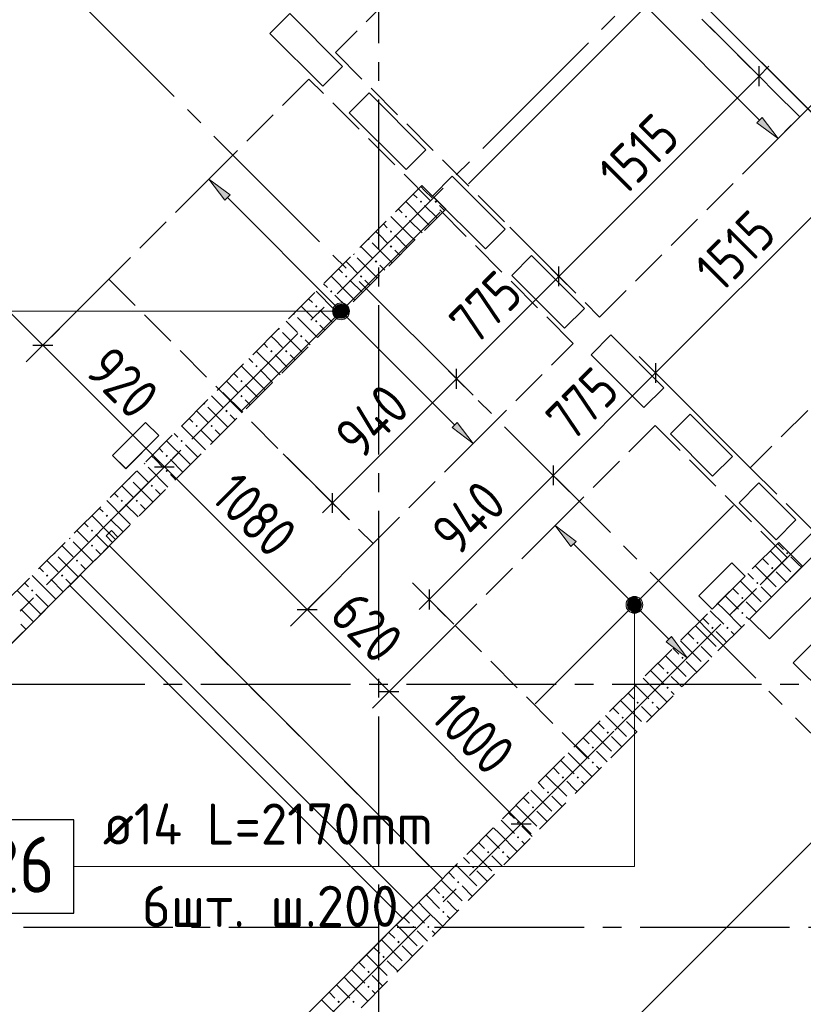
# Model space of a CAD drawing. Header units: millimetres. Extents: x 0 to 43617, y 0 to 59400.
# Tile 17 of 31: x 24454 to 28647, y 24120 to 29386. Entities that reach past the tile are written whole.
import ezdxf

# ---------------------------------------------------------------- set-up
doc = ezdxf.new("R2010")
doc.units = ezdxf.units.MM
doc.linetypes.add('______2', pattern=[270, 200, -70])
doc.linetypes.add('______5', pattern=[1100, 800, -100, 100, -100])
for name, color, linetype, lineweight in [('Standard', 7, 'Continuous', 25), ('ДОП Верх по У', 7, 'Continuous', 25), ('ЖБ Балка Вышележаща', 7, 'Continuous', 25), ('Оси', 40, '______5', 18), ('Позиционная метка номер позиции', 7, 'Continuous', 13), ('Примечания', 7, 'Continuous', 25)]:
    doc.layers.add(name, color=color, linetype=linetype, lineweight=lineweight)
for name, color, linetype, lineweight, true_color in [('ЖБ Балка Нижележащая', 7, '______2', 25, 0x8c8cff), ('ЖБ Перекрытие верхний уровень', 7, 'Continuous', 25, 0xe0e0ff), ('ЖБ Стена верхний уровень', 7, 'Continuous', 25, 0x006e00)]:
    doc.layers.add(name, color=color, linetype=linetype, lineweight=lineweight, true_color=true_color)
doc.styles.add('GOST 2.304-81', font='txt')
doc.styles.add('ISOCPEUR', font='txt')

msp = doc.modelspace()

# ---------------------------------------------------------------- hatches: boundary and pattern name
at = {"layer": 'ДОП Верх по У', "linetype": 'Continuous', "lineweight": 13, "transparency": 33554687}
for points in [[(28398.9, 28835.5), (28512.1, 28750.7), (28427.2, 28863.8)], [(26137.6, 27836), (26164.1, 27862.5), (26147.2, 27853)], [(26164.1, 27862.5), (26137.6, 27836), (26137.6, 27816.9)], [(26164.1, 27862.5), (26137.6, 27816.9), (26183.2, 27862.5)], [(26183.2, 27862.5), (26137.6, 27816.9), (26147.2, 27800)], [(26183.2, 27862.5), (26147.2, 27800), (26200.2, 27853)], [(26200.2, 27853), (26147.2, 27800), (26164.1, 27790.4)], [(26200.2, 27853), (26164.1, 27790.4), (26209.7, 27836)], [(26209.7, 27836), (26164.1, 27790.4), (26183.2, 27790.4)], [(26209.7, 27836), (26183.2, 27790.4), (26209.7, 27816.9)], [(26209.7, 27816.9), (26183.2, 27790.4), (26200.2, 27800)], [(26767.6, 27204.2), (26880.8, 27119.4), (26795.9, 27232.5)], [(27707.4, 26266.3), (27733.9, 26292.8), (27716.9, 26283.2)], [(27733.9, 26292.8), (27707.4, 26266.3), (27707.4, 26247.2)], [(27733.9, 26292.8), (27707.4, 26247.2), (27753, 26292.8)], [(27753, 26292.8), (27707.4, 26247.2), (27716.9, 26230.2)], [(27753, 26292.8), (27716.9, 26230.2), (27769.9, 26283.2)], [(27769.9, 26283.2), (27716.9, 26230.2), (27733.9, 26220.7)], [(27769.9, 26283.2), (27733.9, 26220.7), (27779.5, 26266.3)], [(27779.5, 26266.3), (27733.9, 26220.7), (27753, 26220.7)], [(27779.5, 26266.3), (27753, 26220.7), (27779.5, 26247.2)], [(27779.5, 26247.2), (27753, 26220.7), (27769.9, 26230.2)], [(27913.1, 26058.7), (28026.3, 25973.9), (27941.4, 26087)]]:
    msp.add_hatch(color=7, dxfattribs=at).paths.add_polyline_path(points)
for points in [[(25551.4, 28420.4), (25466.6, 28533.6), (25579.7, 28448.7)], [(27404, 26567.8), (27319.2, 26681), (27432.3, 26596.1)]]:
    msp.add_hatch(color=7, dxfattribs=at).paths.add_polyline_path(points, flags=16)
at = {"layer": 'ЖБ Стена верхний уровень', "linetype": 'Continuous', "lineweight": 18, "transparency": 33554687}
for points in [[(26594.5, 28413.1), (26601, 28419.6), (26607.5, 28413.1), (26601, 28406.6)], [(26674.5, 28413.1), (26681, 28419.6), (26687.5, 28413.1), (26681, 28406.6)], [(26514.5, 28333.1), (26521, 28339.6), (26527.4, 28333.1), (26521, 28326.6)], [(26434.5, 28253.1), (26440.9, 28259.6), (26447.4, 28253.1), (26440.9, 28246.6)], [(26323.7, 28216.9), (26327.4, 28213.1), (26321, 28206.6), (26317.2, 28210.4)], [(26434.5, 28173.1), (26440.9, 28179.6), (26447.4, 28173.1), (26440.9, 28166.6)], [(26243.7, 28136.9), (26247.4, 28133.1), (26240.9, 28126.6), (26237.2, 28130.4)], [(26354.4, 28093.1), (26360.9, 28099.6), (26367.4, 28093.1), (26360.9, 28086.6)], [(26194.5, 28013.1), (26201, 28019.6), (26207.5, 28013.1), (26201, 28006.6)], [(26274.5, 28013.1), (26281, 28019.6), (26287.5, 28013.1), (26281, 28006.6)], [(26114.5, 27933.1), (26121, 27939.6), (26127.4, 27933.1), (26121, 27926.6)], [(25923.7, 27816.9), (25927.4, 27813.1), (25921, 27806.6), (25917.2, 27810.4)], [(26034.5, 27853.1), (26040.9, 27859.6), (26047.4, 27853.1), (26040.9, 27846.6)], [(26034.5, 27773.1), (26040.9, 27779.6), (26047.4, 27773.1), (26040.9, 27766.6)], [(25843.7, 27736.9), (25847.4, 27733.1), (25840.9, 27726.6), (25837.2, 27730.4)], [(25954.4, 27693.1), (25960.9, 27699.6), (25967.4, 27693.1), (25960.9, 27686.6)], [(25794.5, 27613.1), (25801, 27619.6), (25807.5, 27613.1), (25801, 27606.6)], [(25874.5, 27613.1), (25881, 27619.6), (25887.5, 27613.1), (25881, 27606.6)], [(25714.5, 27533.1), (25721, 27539.6), (25727.4, 27533.1), (25721, 27526.6)], [(25634.5, 27453.1), (25640.9, 27459.6), (25647.4, 27453.1), (25640.9, 27446.6)], [(25523.7, 27416.9), (25527.4, 27413.1), (25521, 27406.6), (25517.2, 27410.4)], [(25443.7, 27336.9), (25447.4, 27333.1), (25440.9, 27326.6), (25437.2, 27330.4)], [(25634.5, 27373.1), (25640.9, 27379.6), (25647.4, 27373.1), (25640.9, 27366.6)], [(25554.4, 27293.1), (25560.9, 27299.6), (25567.4, 27293.1), (25560.9, 27286.6)], [(25394.5, 27213.1), (25401, 27219.6), (25407.5, 27213.1), (25401, 27206.6)], [(25474.5, 27213.1), (25481, 27219.6), (25487.5, 27213.1), (25481, 27206.6)], [(25314.5, 27133.1), (25321, 27139.6), (25327.4, 27133.1), (25321, 27126.6)], [(25234.5, 27053.1), (25240.9, 27059.6), (25247.4, 27053.1), (25240.9, 27046.6)], [(25123.7, 27016.9), (25127.4, 27013.1), (25121, 27006.6), (25117.2, 27010.4)], [(25234.5, 26973.1), (25240.9, 26979.6), (25247.4, 26973.1), (25240.9, 26966.6)], [(25043.7, 26936.9), (25047.4, 26933.1), (25040.9, 26926.6), (25037.2, 26930.4)], [(25154.4, 26893.1), (25160.9, 26899.6), (25167.4, 26893.1), (25160.9, 26886.6)], [(24994.5, 26813.1), (25001, 26819.6), (25007.5, 26813.1), (25001, 26806.6)], [(25074.5, 26813.1), (25081, 26819.6), (25087.5, 26813.1), (25081, 26806.6)], [(24914.5, 26733.1), (24921, 26739.6), (24927.4, 26733.1), (24921, 26726.6)], [(24834.5, 26653.1), (24840.9, 26659.6), (24847.4, 26653.1), (24840.9, 26646.6)], [(24723.7, 26616.9), (24727.4, 26613.1), (24721, 26606.6), (24717.2, 26610.4)], [(24834.5, 26573.1), (24840.9, 26579.6), (24847.4, 26573.1), (24840.9, 26566.6)], [(24643.7, 26536.9), (24647.4, 26533.1), (24640.9, 26526.6), (24637.2, 26530.4)], [(24754.4, 26493.1), (24760.9, 26499.6), (24767.4, 26493.1), (24760.9, 26486.6)], [(28554.4, 26533.1), (28560.9, 26539.6), (28567.4, 26533.1), (28560.9, 26526.6)], [(28474.5, 26453.1), (28481, 26459.6), (28487.5, 26453.1), (28481, 26446.6)], [(24594.5, 26413.1), (24601, 26419.6), (24607.5, 26413.1), (24601, 26406.6)], [(24674.5, 26413.1), (24681, 26419.6), (24687.5, 26413.1), (24681, 26406.6)], [(24514.5, 26333.1), (24521, 26339.6), (24527.4, 26333.1), (24521, 26326.6)], [(28394.5, 26373.1), (28401, 26379.6), (28407.5, 26373.1), (28401, 26366.6)], [(28314.5, 26293.1), (28321, 26299.6), (28327.4, 26293.1), (28321, 26286.6)], [(28314.5, 26213.1), (28321, 26219.6), (28327.4, 26213.1), (28321, 26206.6)], [(28154.4, 26133.1), (28160.9, 26139.6), (28167.4, 26133.1), (28160.9, 26126.6)], [(28234.5, 26133.1), (28240.9, 26139.6), (28247.4, 26133.1), (28240.9, 26126.6)], [(28074.5, 26053.1), (28081, 26059.6), (28087.5, 26053.1), (28081, 26046.6)], [(27994.5, 25973.1), (28001, 25979.6), (28007.5, 25973.1), (28001, 25966.6)], [(27914.5, 25893.1), (27921, 25899.6), (27927.4, 25893.1), (27921, 25886.6)], [(27914.5, 25813.1), (27921, 25819.6), (27927.4, 25813.1), (27921, 25806.6)], [(27754.4, 25733.1), (27760.9, 25739.6), (27767.4, 25733.1), (27760.9, 25726.6)], [(27834.5, 25733.1), (27840.9, 25739.6), (27847.4, 25733.1), (27840.9, 25726.6)], [(27674.5, 25653.1), (27681, 25659.6), (27687.5, 25653.1), (27681, 25646.6)], [(27594.5, 25573.1), (27601, 25579.6), (27607.5, 25573.1), (27601, 25566.6)], [(27514.5, 25493.1), (27521, 25499.6), (27527.4, 25493.1), (27521, 25486.6)], [(27514.5, 25413.1), (27521, 25419.6), (27527.4, 25413.1), (27521, 25406.6)], [(27354.4, 25333.1), (27360.9, 25339.6), (27367.4, 25333.1), (27360.9, 25326.6)], [(27434.5, 25333.1), (27440.9, 25339.6), (27447.4, 25333.1), (27440.9, 25326.6)], [(27274.5, 25253.1), (27281, 25259.6), (27287.5, 25253.1), (27281, 25246.6)], [(27194.5, 25173.1), (27201, 25179.6), (27207.5, 25173.1), (27201, 25166.6)], [(27114.5, 25093.1), (27121, 25099.6), (27127.4, 25093.1), (27121, 25086.6)], [(27114.5, 25013.1), (27121, 25019.6), (27127.4, 25013.1), (27121, 25006.6)], [(26954.4, 24933.1), (26960.9, 24939.6), (26967.4, 24933.1), (26960.9, 24926.6)], [(27034.5, 24933.1), (27040.9, 24939.6), (27047.4, 24933.1), (27040.9, 24926.6)], [(26874.5, 24853.1), (26881, 24859.6), (26887.5, 24853.1), (26881, 24846.6)], [(26794.5, 24773.1), (26801, 24779.6), (26807.5, 24773.1), (26801, 24766.6)], [(26714.5, 24693.1), (26721, 24699.6), (26727.4, 24693.1), (26721, 24686.6)], [(26714.5, 24613.1), (26721, 24619.6), (26727.4, 24613.1), (26721, 24606.6)], [(26554.4, 24533.1), (26560.9, 24539.6), (26567.4, 24533.1), (26560.9, 24526.6)], [(26634.5, 24533.1), (26640.9, 24539.6), (26647.4, 24533.1), (26640.9, 24526.6)], [(26474.5, 24453.1), (26481, 24459.6), (26487.5, 24453.1), (26481, 24446.6)], [(26394.5, 24373.1), (26401, 24379.6), (26407.5, 24373.1), (26401, 24366.6)], [(26314.5, 24293.1), (26321, 24299.6), (26327.4, 24293.1), (26321, 24286.6)], [(26314.5, 24213.1), (26321, 24219.6), (26327.4, 24213.1), (26321, 24206.6)], [(26154.4, 24133.1), (26160.9, 24139.6), (26167.4, 24133.1), (26160.9, 24126.6)], [(26234.5, 24133.1), (26240.9, 24139.6), (26247.4, 24133.1), (26240.9, 24126.6)]]:
    msp.add_hatch(color=7, dxfattribs=at).paths.add_polyline_path(points, flags=16)
at = {"layer": 'Позиционная метка номер позиции', "linetype": 'Continuous', "lineweight": 13, "transparency": 33554687}
for points in [[(26151.2, 27787.8), (26151.2, 27865.2), (26135, 27849)], [(26173.7, 27781.5), (26173.7, 27871.5), (26151.2, 27865.2)], [(26173.7, 27781.5), (26151.2, 27865.2), (26151.2, 27787.8)], [(26196.2, 27787.8), (26196.2, 27865.2), (26173.7, 27871.5)], [(26196.2, 27787.8), (26173.7, 27871.5), (26173.7, 27781.5)], [(26212.4, 27804), (26212.4, 27849), (26196.2, 27865.2)], [(26212.4, 27804), (26196.2, 27865.2), (26196.2, 27787.8)], [(26135, 27804), (26135, 27849), (26128.7, 27826.5)], [(26151.2, 27787.8), (26135, 27849), (26135, 27804)], [(26212.4, 27849), (26212.4, 27804), (26218.7, 27826.5)], [(27765.9, 26295.4), (27720.9, 26295.4), (27704.7, 26279.2)], [(27765.9, 26295.4), (27704.7, 26279.2), (27782.1, 26279.2)], [(27720.9, 26295.4), (27765.9, 26295.4), (27743.4, 26301.7)], [(27782.1, 26279.2), (27704.7, 26279.2), (27698.4, 26256.7)], [(27782.1, 26279.2), (27698.4, 26256.7), (27788.4, 26256.7)], [(27788.4, 26256.7), (27698.4, 26256.7), (27704.7, 26234.2)], [(27788.4, 26256.7), (27704.7, 26234.2), (27782.1, 26234.2)], [(27782.1, 26234.2), (27704.7, 26234.2), (27720.9, 26218)], [(27782.1, 26234.2), (27720.9, 26218), (27765.9, 26218)], [(27765.9, 26218), (27720.9, 26218), (27743.4, 26211.7)]]:
    msp.add_hatch(color=7, dxfattribs=at).paths.add_polyline_path(points)

# ---------------------------------------------------------------- linework, layer by layer
at = {"layer": 'Standard', "color": 7, "linetype": 'Continuous', "lineweight": 25, "transparency": 33554687}
for p, q in [((24619.4, 32961.5), (30113.6, 27467.3)), ((25899.3, 29418.9), (25793.2, 29312.8)), ((26182.1, 29136.1), (25899.3, 29418.9)), ((25793.2, 29312.8), (26076.1, 29030)), ((26076.1, 29030), (26182.1, 29136.1)), ((28410.5, 29031.2), (28410.5, 29137.2)), ((26323.6, 28994.6), (26217.5, 28888.6)), ((26627.6, 28690.6), (26323.6, 28994.6)), ((26217.5, 28888.6), (26521.6, 28584.5)), ((26521.6, 28584.5), (26627.6, 28690.6)), ((26769, 28549.2), (26663, 28443.1)), ((27051.9, 28266.3), (26769, 28549.2)), ((26663, 28443.1), (26945.8, 28160.2)), ((26945.8, 28160.2), (27051.9, 28266.3)), ((27193.3, 28124.9), (27087.2, 28018.8)), ((27476.1, 27842), (27193.3, 28124.9)), ((27087.2, 28018.8), (27370.1, 27736)), ((27339.9, 27960.6), (27339.9, 28066.7)), ((27370.1, 27736), (27476.1, 27842)), ((27617.6, 27700.6), (27511.5, 27594.6)), ((27900.4, 27417.8), (27617.6, 27700.6)), ((24525, 27645.1), (24631.1, 27645.1)), ((27511.5, 27594.6), (27794.3, 27311.7)), ((27856.5, 27550), (27856.5, 27444)), ((26791.9, 27412.6), (26791.9, 27518.7)), ((27794.3, 27311.7), (27900.4, 27417.8)), ((25127.5, 27232.3), (24950.8, 27055.6)), ((25198.3, 27161.6), (25127.5, 27232.3)), ((28041.8, 27276.4), (27935.8, 27170.3)), ((28268.1, 27050.1), (28041.8, 27276.4)), ((25021.5, 26984.9), (25198.3, 27161.6)), ((27935.8, 27170.3), (28162, 26944)), ((24950.8, 27055.6), (25021.5, 26984.9)), ((28162, 26944), (28268.1, 27050.1)), ((25175.6, 26994.6), (25281.6, 26994.6)), ((27308.5, 27002), (27308.5, 26896)), ((28409.5, 26908.7), (28303.5, 26802.6)), ((28607.5, 26710.7), (28409.5, 26908.7)), ((26127.9, 26748.6), (26127.9, 26854.7)), ((28303.5, 26802.6), (28501.4, 26604.6)), ((28501.4, 26604.6), (28607.5, 26710.7)), ((24944.7, 26654.1), (24916.4, 26625.8)), ((24980.1, 26618.8), (24944.7, 26654.1)), ((24916.4, 26625.8), (24951.8, 26590.5)), ((24951.8, 26590.5), (24980.1, 26618.8)), ((24934.1, 26572.8), (24778.5, 26417.2)), ((24778.5, 26417.2), (24934.1, 26572.8)), ((26716, 24790.9), (24934.1, 26572.8)), ((24934.1, 26572.8), (26716, 24790.9)), ((28748.9, 26569.3), (28360, 26180.3)), ((28264.9, 26481.2), (28088.2, 26304.5)), ((28335.6, 26410.5), (28264.9, 26481.2)), ((28466.1, 26074.3), (28855, 26463.2)), ((24778.5, 26417.2), (23820.4, 25459.1)), ((26560.4, 24635.3), (24778.5, 26417.2)), ((28158.9, 26233.8), (28335.6, 26410.5)), ((24722, 26360.7), (26503.9, 24578.7)), ((26644.6, 26338.1), (26644.6, 26232)), ((28088.2, 26304.5), (28158.9, 26233.8)), ((25939.3, 26230.9), (26045.3, 26230.9)), ((28360, 26180.3), (28466.1, 26074.3)), ((28699.4, 26053.1), (28593.4, 25947)), ((28593.4, 25947), (28904.5, 25635.9)), ((26377.6, 25792.5), (26483.7, 25792.5)), ((27084.8, 25085.4), (27190.8, 25085.4)), ((26560.4, 24635.3), (26716, 24790.9)), ((26716, 24790.9), (26560.4, 24635.3)), ((23700.2, 21775.1), (26560.4, 24635.3))]:
    msp.add_line(p, q, dxfattribs=at)
at = {"layer": 'Standard', "color": 251, "linetype": 'Continuous', "lineweight": -3, "true_color": 0x656565, "transparency": 33554687}
for p, q in [((28410.5, 29084.2), (28147.2, 29347.5)), ((28971.4, 29210), (28628, 28866.6)), ((28410.5, 29084.2), (28322.1, 29172.6)), ((28410.5, 29084.2), (28498.9, 28995.8)), ((27339.9, 28013.6), (27251.5, 28102)), ((27339.9, 28013.6), (27428.3, 27925.2)), ((24578.1, 27645.1), (24666.5, 27733.5)), ((24578.1, 27645.1), (24489.7, 27556.7)), ((26791.9, 27465.6), (26703.5, 27554)), ((27856.5, 27497), (27768.2, 27585.4)), ((27856.5, 27497), (27944.9, 27408.6)), ((27856.5, 27497), (28363.6, 26990)), ((26791.9, 27465.6), (26880.3, 27377.2)), ((26791.9, 27465.6), (26791.9, 27465.6)), ((25228.6, 26994.6), (25317, 27083)), ((26127.9, 26801.6), (25864.7, 27064.9)), ((27308.5, 26949), (27220.1, 27037.4)), ((25228.6, 26994.6), (24987.6, 26753.6)), ((25228.6, 26994.6), (25140.2, 26906.2)), ((27308.5, 26949), (27396.9, 26860.6)), ((27308.5, 26949), (27336.6, 26920.9)), ((26127.9, 26801.6), (26039.6, 26890)), ((26127.9, 26801.6), (26216.3, 26713.3)), ((26644.6, 26285), (26556.2, 26373.4)), ((25992.3, 26230.9), (26080.7, 26319.3)), ((26644.6, 26285), (26732.9, 26196.6)), ((26644.6, 26285), (26776.8, 26152.8)), ((25992.3, 26230.9), (25903.9, 26142.5)), ((26430.7, 25792.5), (26519.1, 25880.9)), ((26430.7, 25792.5), (26342.3, 25704.1)), ((27137.8, 25085.4), (27491, 25438.6)), ((27137.8, 25085.4), (27226.2, 25173.8)), ((27137.8, 25085.4), (27049.4, 24997))]:
    msp.add_line(p, q, dxfattribs=at)
at = {"layer": 'Standard', "color": 7, "linetype": 'Continuous', "lineweight": 13, "transparency": 33554687}
for p, q in [((22944.6, 29278.5), (24578.1, 27645.1)), ((28410.5, 29084.2), (28463.5, 29137.2)), ((27339.9, 28013.6), (28410.5, 29084.2)), ((28927.1, 28567.6), (27856.5, 27497)), ((26791.9, 27465.6), (27339.9, 28013.6)), ((24578.1, 27645.1), (25228.6, 26994.6)), ((27856.5, 27497), (27308.5, 26949)), ((26127.9, 26801.6), (26791.9, 27465.6)), ((25228.6, 26994.6), (25992.3, 26230.9)), ((27308.5, 26949), (26644.6, 26285)), ((26127.9, 26801.6), (26074.9, 26748.6)), ((26644.6, 26285), (26591.5, 26232)), ((25992.3, 26230.9), (26430.7, 25792.5)), ((26430.7, 25792.5), (27137.8, 25085.4)), ((23281.9, 19577), (28981.2, 25276.3)), ((27137.8, 25085.4), (27190.8, 25032.3))]:
    msp.add_line(p, q, dxfattribs=at)
at = {"layer": 'Standard', "color": 251, "linetype": 'Continuous', "lineweight": -3, "true_color": 0x656565, "transparency": 33554687}
for points in [[(27339.9, 28013.6), (27327.9, 28025.6), (27327.9, 28025.6), (27076.6, 28276.9)], [(24578.1, 27645.1), (24590.1, 27657.1), (24590.1, 27657.1), (24590.1, 27657.1), (24590.1, 27657.1), (24590.1, 27657.1), (24590.1, 27657.1), (24590.1, 27657.1), (24590.1, 27657.1), (24931.3, 27998.3)], [(25992.3, 26230.9), (26004.3, 26242.9), (26004.3, 26242.9), (26004.3, 26242.9), (26004.3, 26242.9), (26345.5, 26584.1)], [(26430.7, 25792.5), (26442.7, 25804.5), (26442.7, 25804.5), (26783.9, 26145.7)]]:
    msp.add_lwpolyline(points, dxfattribs=at)
at = {"layer": 'ДОП Верх по У', "color": 7, "linetype": 'Continuous', "lineweight": 18, "transparency": 33554687}
for p, q in [((27916, 29568.8), (26855.3, 28508.1)), ((25643.3, 27296.1), (26704, 28356.8)), ((27213.1, 25726.4), (28273.8, 26787))]:
    msp.add_line(p, q, dxfattribs=at)
at = {"layer": 'ДОП Верх по У', "color": 251, "linetype": 'Continuous', "lineweight": 13, "true_color": 0x494949, "transparency": 33554687}
for p, q in [((27826.2, 29436.6), (28413.1, 28849.7)), ((28427.2, 28863.8), (28398.9, 28835.5)), ((28512.1, 28750.7), (28427.2, 28863.8)), ((28398.9, 28835.5), (28512.1, 28750.7)), ((28512.1, 28750.7), (28582.8, 28821.4)), ((28512.1, 28750.7), (28441.4, 28680)), ((28512.1, 28750.7), (28512.1, 28750.7)), ((25466.6, 28533.6), (25537.3, 28604.3)), ((25466.6, 28533.6), (25395.9, 28462.9)), ((25466.6, 28533.6), (25579.7, 28448.7)), ((25551.4, 28420.4), (25466.6, 28533.6)), ((25466.6, 28533.6), (25466.6, 28533.6)), ((25579.7, 28448.7), (25551.4, 28420.4)), ((25565.6, 28434.6), (26152.5, 27847.7)), ((26200.2, 27853), (26200.2, 27853)), ((26147.2, 27800), (26147.2, 27800)), ((26194.9, 27805.3), (26781.8, 27218.4)), ((26795.9, 27232.5), (26767.6, 27204.2)), ((26880.8, 27119.4), (26795.9, 27232.5)), ((26767.6, 27204.2), (26880.8, 27119.4)), ((26880.8, 27119.4), (26951.5, 27190.1)), ((26880.8, 27119.4), (26810.1, 27048.7)), ((26880.8, 27119.4), (26880.8, 27119.4)), ((27319.2, 26681), (27389.9, 26751.7)), ((27319.2, 26681), (27248.4, 26610.3)), ((27319.2, 26681), (27432.3, 26596.1)), ((27404, 26567.8), (27319.2, 26681)), ((27319.2, 26681), (27319.2, 26681)), ((27432.3, 26596.1), (27404, 26567.8)), ((27418.2, 26582), (27722.2, 26277.9)), ((27769.9, 26283.2), (27769.9, 26283.2)), ((27716.9, 26230.2), (27716.9, 26230.2)), ((27764.6, 26235.5), (27927.3, 26072.9)), ((27941.4, 26087), (27913.1, 26058.7)), ((28026.3, 25973.9), (27941.4, 26087)), ((27913.1, 26058.7), (28026.3, 25973.9)), ((28026.3, 25973.9), (28097, 26044.6)), ((28026.3, 25973.9), (27955.6, 25903.2)), ((28026.3, 25973.9), (28026.3, 25973.9))]:
    msp.add_line(p, q, dxfattribs=at)
at = {"layer": 'ДОП Верх по У', "color": 7, "linetype": 'Continuous', "lineweight": 13, "transparency": 33554687}
msp.add_line((24879.4, 24856.7), (26943.4, 24856.7), dxfattribs=at)
at = {"layer": 'ДОП Верх по У', "color": 7, "linetype": 'Continuous', "lineweight": 25, "transparency": 33554687}
msp.add_lwpolyline([(24223.4, 24606.7), (24743.4, 24606.7), (24743.4, 25106.7), (24223.4, 25106.7), (24223.4, 24606.7)], dxfattribs=at)
at = {"layer": 'ДОП Верх по У', "color": 251, "linetype": 'Continuous', "lineweight": 13, "true_color": 0x494949, "transparency": 33554687}
for centre in [(26173.7, 27826.5), (27743.4, 26256.7)]:
    msp.add_circle(centre, 37.5, dxfattribs=at)
at = {"layer": 'ЖБ Балка Вышележаща', "color": 7, "linetype": 'Continuous', "lineweight": 18, "transparency": 33554687}
for p, q in [((24778.5, 26417.2), (24722, 26360.6)), ((24722, 26360.6), (26503.9, 24578.7)), ((26503.9, 24578.7), (26560.4, 24635.3))]:
    msp.add_line(p, q, dxfattribs=at)
at = {"layer": 'ЖБ Балка Нижележащая', "color": 251, "linetype": '______2', "lineweight": 18, "true_color": 0x656565, "transparency": 33554687}
for p, q in [((24934.1, 26572.8), (24778.5, 26417.2)), ((26716, 24790.9), (24934.1, 26572.8)), ((26560.4, 24635.3), (26716, 24790.9))]:
    msp.add_line(p, q, dxfattribs=at)
at = {"layer": 'ЖБ Перекрытие верхний уровень', "color": 7, "linetype": 'Continuous', "lineweight": 18, "transparency": 33554687}
for p, q in [((30113.7, 27467.3), (24619.4, 32961.5)), ((25793.2, 29312.8), (25899.3, 29418.9)), ((25899.3, 29418.9), (26182.1, 29136)), ((26076.1, 29030), (25793.2, 29312.8)), ((26182.1, 29136), (26076.1, 29030)), ((26217.5, 28888.5), (26323.6, 28994.6)), ((26323.6, 28994.6), (26627.6, 28690.6)), ((26521.6, 28584.5), (26217.5, 28888.5)), ((26627.6, 28690.6), (26521.6, 28584.5)), ((26663, 28443.1), (26769, 28549.1)), ((26769, 28549.1), (27051.9, 28266.3)), ((26945.8, 28160.2), (26663, 28443.1)), ((27051.9, 28266.3), (26945.8, 28160.2)), ((27087.2, 28018.8), (27193.3, 28124.9)), ((27193.3, 28124.9), (27476.1, 27842)), ((27370.1, 27736), (27087.2, 28018.8)), ((27476.1, 27842), (27370.1, 27736)), ((27511.5, 27594.5), (27617.6, 27700.6)), ((27617.6, 27700.6), (27900.4, 27417.8)), ((27794.3, 27311.7), (27511.5, 27594.5)), ((27900.4, 27417.8), (27794.3, 27311.7)), ((25127.6, 27232.3), (24950.8, 27055.5)), ((25198.3, 27161.6), (25127.6, 27232.3)), ((27935.8, 27170.3), (28041.8, 27276.3)), ((28041.8, 27276.3), (28268.1, 27050.1)), ((25021.5, 26984.8), (25198.3, 27161.6)), ((28162, 26944), (27935.8, 27170.3)), ((24950.8, 27055.5), (25021.5, 26984.8)), ((28268.1, 27050.1), (28162, 26944)), ((28303.5, 26802.6), (28409.5, 26908.6)), ((28409.5, 26908.6), (28607.5, 26710.7)), ((28501.5, 26604.6), (28303.5, 26802.6)), ((28607.5, 26710.7), (28501.5, 26604.6)), ((24944.7, 26654.1), (24916.4, 26625.8)), ((24980.1, 26618.7), (24944.7, 26654.1)), ((24916.4, 26625.8), (24951.8, 26590.5)), ((24951.8, 26590.5), (24980.1, 26618.7)), ((28360, 26180.3), (28748.9, 26569.2)), ((28264.9, 26481.2), (28088.2, 26304.4)), ((28335.7, 26410.5), (28264.9, 26481.2)), ((28855, 26463.2), (28466.1, 26074.3)), ((24778.5, 26417.2), (23820.4, 25459.1)), ((26560.4, 24635.3), (24778.5, 26417.2)), ((28158.9, 26233.7), (28335.7, 26410.5)), ((28088.2, 26304.4), (28158.9, 26233.7)), ((28466.1, 26074.3), (28360, 26180.3)), ((28593.4, 25947), (28699.4, 26053.1)), ((28904.5, 25635.9), (28593.4, 25947)), ((23700.2, 21775.1), (26560.4, 24635.3))]:
    msp.add_line(p, q, dxfattribs=at)
at = {"layer": 'ЖБ Стена верхний уровень', "color": 251, "linetype": '______2', "lineweight": 13, "true_color": 0x656565, "transparency": 33554687}
for p, q in [((26606.4, 28499.6), (23820.4, 25713.6)), ((26733.7, 28372.4), (26606.4, 28499.6)), ((23947.7, 25586.4), (26733.7, 28372.4)), ((28515.6, 26590.5), (23700.2, 21775.1)), ((28642.9, 26463.2), (28515.6, 26590.5)), ((22462.8, 20283.1), (28642.9, 26463.2))]:
    msp.add_line(p, q, dxfattribs=at)
at = {"layer": 'ЖБ Стена верхний уровень', "color": 9, "linetype": 'Continuous', "lineweight": 18, "true_color": 0xc7c7c7, "transparency": 33554687}
for p, q in [((26621, 28473.1), (26600.4, 28493.7)), ((26560.4, 28453.7), (26581, 28433.1)), ((26660.9, 28433.1), (26621, 28473.1)), ((26621, 28313.1), (26520.4, 28413.7)), ((26621, 28393.1), (26687.7, 28326.4)), ((26701, 28393.1), (26727.7, 28366.4)), ((26480.4, 28373.7), (26501, 28353.1)), ((26400.4, 28293.7), (26421, 28273.1)), ((26540.9, 28233.1), (26440.4, 28333.7)), ((26540.9, 28313.1), (26607.7, 28246.4)), ((26621, 28313.1), (26647.7, 28286.4)), ((26381, 28233.1), (26360.4, 28253.7)), ((26421, 28193.1), (26381, 28233.1)), ((26460.9, 28233.1), (26527.7, 28166.4)), ((26540.9, 28233.1), (26567.7, 28206.4)), ((26340.9, 28193.1), (26447.7, 28086.4)), ((26280.4, 28173.7), (26340.9, 28113.1)), ((26460.9, 28153.1), (26487.7, 28126.4)), ((26221, 28073.1), (26200.4, 28093.7)), ((26260.9, 28033.1), (26221, 28073.1)), ((26260.9, 28113.1), (26367.7, 28006.4)), ((26381, 28073.1), (26407.7, 28046.4)), ((26160.4, 28053.7), (26181, 28033.1)), ((26080.4, 27973.7), (26101, 27953.1)), ((26221, 27913.1), (26120.4, 28013.7)), ((26221, 27993.1), (26287.7, 27926.4)), ((26301, 27993.1), (26327.7, 27966.4)), ((26140.9, 27833.1), (26040.4, 27933.7)), ((26140.9, 27913.1), (26207.7, 27846.4)), ((26221, 27913.1), (26247.7, 27886.4)), ((26000.4, 27893.7), (26021, 27873.1)), ((25981, 27833.1), (25960.4, 27853.7)), ((26021, 27793.1), (25981, 27833.1)), ((26060.9, 27833.1), (26127.7, 27766.4)), ((26140.9, 27833.1), (26167.7, 27806.4)), ((25880.4, 27773.7), (25940.9, 27713.1)), ((25940.9, 27793.1), (26047.7, 27686.4)), ((25860.9, 27713.1), (25967.7, 27606.4)), ((26060.9, 27753.1), (26087.7, 27726.4)), ((25760.4, 27653.7), (25781, 27633.1)), ((25821, 27673.1), (25800.4, 27693.7)), ((25860.9, 27633.1), (25821, 27673.1)), ((25981, 27673.1), (26007.7, 27646.4)), ((25821, 27513.1), (25720.4, 27613.7)), ((25680.4, 27573.7), (25701, 27553.1)), ((25821, 27593.1), (25887.7, 27526.4)), ((25901, 27593.1), (25927.7, 27566.4)), ((25600.4, 27493.7), (25621, 27473.1)), ((25740.9, 27433.1), (25640.4, 27533.7)), ((25740.9, 27513.1), (25807.7, 27446.4)), ((25821, 27513.1), (25847.7, 27486.4)), ((25581, 27433.1), (25560.4, 27453.7)), ((25540.9, 27393.1), (25647.7, 27286.4)), ((25621, 27393.1), (25581, 27433.1)), ((25660.9, 27433.1), (25727.7, 27366.4)), ((25740.9, 27433.1), (25767.7, 27406.4)), ((25480.4, 27373.7), (25540.9, 27313.1)), ((25660.9, 27353.1), (25687.7, 27326.4)), ((25421, 27273.1), (25400.4, 27293.7)), ((25460.9, 27313.1), (25567.7, 27206.4)), ((25360.4, 27253.7), (25381, 27233.1)), ((25460.9, 27233.1), (25421, 27273.1)), ((25581, 27273.1), (25607.7, 27246.4)), ((25421, 27113.1), (25320.4, 27213.7)), ((25421, 27193.1), (25487.7, 27126.4)), ((25501, 27193.1), (25527.7, 27166.4)), ((25340.9, 27033.1), (25240.4, 27133.7)), ((25280.4, 27173.7), (25301, 27153.1)), ((25200.4, 27093.7), (25221, 27073.1)), ((25340.9, 27113.1), (25407.7, 27046.4)), ((25421, 27113.1), (25447.7, 27086.4)), ((25181, 27033.1), (25160.4, 27053.7)), ((25221, 26993.1), (25181, 27033.1)), ((25260.9, 27033.1), (25327.7, 26966.4)), ((25340.9, 27033.1), (25367.7, 27006.4)), ((25080.4, 26973.7), (25140.9, 26913.1)), ((25140.9, 26993.1), (25247.7, 26886.4)), ((25060.9, 26913.1), (25167.7, 26806.4)), ((25260.9, 26953.1), (25287.7, 26926.4)), ((25021, 26873.1), (25000.4, 26893.7)), ((25060.9, 26833.1), (25021, 26873.1)), ((25181, 26873.1), (25207.7, 26846.4)), ((25021, 26713.1), (24920.4, 26813.7)), ((24960.4, 26853.7), (24981, 26833.1)), ((24880.4, 26773.7), (24901, 26753.1)), ((25021, 26793.1), (25087.7, 26726.4)), ((25101, 26793.1), (25127.7, 26766.4)), ((24940.9, 26633.1), (24840.4, 26733.7)), ((24940.9, 26713.1), (25007.7, 26646.4)), ((25021, 26713.1), (25047.7, 26686.4)), ((24781, 26633.1), (24760.4, 26653.7)), ((24800.4, 26693.7), (24821, 26673.1)), ((24821, 26593.1), (24781, 26633.1)), ((24860.9, 26633.1), (24927.7, 26566.4)), ((24940.9, 26633.1), (24967.7, 26606.4)), ((24680.4, 26573.7), (24740.9, 26513.1)), ((24740.9, 26593.1), (24847.7, 26486.4)), ((24860.9, 26553.1), (24887.7, 26526.4)), ((28469.6, 26544.5), (28581, 26433.1)), ((28509.6, 26584.5), (28540.9, 26553.1)), ((24621, 26473.1), (24600.4, 26493.7)), ((24660.9, 26513.1), (24767.7, 26406.4)), ((28429.6, 26504.5), (28460.9, 26473.1)), ((28621, 26473.1), (28581, 26513.1)), ((24560.4, 26453.7), (24581, 26433.1)), ((24660.9, 26433.1), (24621, 26473.1)), ((24781, 26473.1), (24807.7, 26446.4)), ((28389.6, 26464.5), (28501, 26353.1)), ((28636.9, 26457.2), (28621, 26473.1)), ((24621, 26313.1), (24520.4, 26413.7)), ((24621, 26393.1), (24687.7, 26326.4)), ((24701, 26393.1), (24727.7, 26366.4)), ((28349.6, 26424.5), (28381, 26393.1)), ((28556.9, 26377.2), (28501, 26433.1)), ((24540.9, 26233.1), (24440.4, 26333.7)), ((24480.4, 26373.7), (24501, 26353.1)), ((28269.6, 26344.5), (28301, 26313.1)), ((28309.6, 26384.5), (28421, 26273.1)), ((28476.9, 26297.2), (28421, 26353.1)), ((24540.9, 26313.1), (24607.7, 26246.4)), ((24621, 26313.1), (24647.7, 26286.4)), ((28229.6, 26304.5), (28301, 26233.1)), ((24460.9, 26233.1), (24527.7, 26166.4)), ((24540.9, 26233.1), (24567.7, 26206.4)), ((28189.6, 26264.5), (28221, 26233.1)), ((28221, 26233.1), (28316.9, 26137.2)), ((28381, 26233.1), (28340.9, 26273.1)), ((28396.9, 26217.2), (28381, 26233.1)), ((28109.6, 26184.5), (28140.9, 26153.1)), ((28149.6, 26224.5), (28221, 26153.1)), ((28340.9, 26193.1), (28356.9, 26177.2)), ((24460.9, 26153.1), (24487.7, 26126.4)), ((28069.6, 26144.5), (28181, 26033.1)), ((28029.6, 26104.5), (28060.9, 26073.1)), ((28221, 26073.1), (28181, 26113.1)), ((28236.9, 26057.2), (28221, 26073.1)), ((28260.9, 26113.1), (28276.9, 26097.2)), ((27949.6, 26024.5), (27981, 25993.1)), ((27989.6, 26064.5), (28101, 25953.1)), ((28156.9, 25977.2), (28101, 26033.1)), ((27909.6, 25984.5), (28021, 25873.1)), ((27869.6, 25944.5), (27901, 25913.1)), ((28076.9, 25897.2), (28021, 25953.1)), ((27789.6, 25864.5), (27821, 25833.1)), ((27829.6, 25904.5), (27901, 25833.1)), ((27981, 25833.1), (27940.9, 25873.1)), ((27749.6, 25824.5), (27821, 25753.1)), ((27821, 25833.1), (27916.9, 25737.2)), ((27996.9, 25817.2), (27981, 25833.1)), ((27709.6, 25784.5), (27740.9, 25753.1)), ((27940.9, 25793.1), (27956.9, 25777.2)), ((27629.6, 25704.5), (27660.9, 25673.1)), ((27669.6, 25744.5), (27781, 25633.1)), ((27821, 25673.1), (27781, 25713.1)), ((27860.9, 25713.1), (27876.9, 25697.2)), ((27589.6, 25664.5), (27701, 25553.1)), ((27836.9, 25657.2), (27821, 25673.1)), ((27549.6, 25624.5), (27581, 25593.1)), ((27756.9, 25577.2), (27701, 25633.1)), ((27469.6, 25544.5), (27501, 25513.1)), ((27509.6, 25584.5), (27621, 25473.1)), ((27676.9, 25497.2), (27621, 25553.1)), ((27429.6, 25504.5), (27501, 25433.1)), ((27389.6, 25464.5), (27421, 25433.1)), ((27581, 25433.1), (27540.9, 25473.1)), ((27349.6, 25424.5), (27421, 25353.1)), ((27421, 25433.1), (27516.9, 25337.2)), ((27540.9, 25393.1), (27556.9, 25377.2)), ((27596.9, 25417.2), (27581, 25433.1)), ((27269.6, 25344.5), (27381, 25233.1)), ((27309.6, 25384.5), (27340.9, 25353.1)), ((27229.6, 25304.5), (27260.9, 25273.1)), ((27421, 25273.1), (27381, 25313.1)), ((27460.9, 25313.1), (27476.9, 25297.2)), ((27189.6, 25264.5), (27301, 25153.1)), ((27356.9, 25177.2), (27301, 25233.1)), ((27436.9, 25257.2), (27421, 25273.1)), ((27109.6, 25184.5), (27221, 25073.1)), ((27149.6, 25224.5), (27181, 25193.1)), ((27069.6, 25144.5), (27101, 25113.1)), ((27276.9, 25097.2), (27221, 25153.1)), ((27029.6, 25104.5), (27101, 25033.1)), ((27181, 25033.1), (27140.9, 25073.1)), ((26949.6, 25024.5), (27021, 24953.1)), ((26989.6, 25064.5), (27021, 25033.1)), ((27021, 25033.1), (27116.9, 24937.2)), ((27196.9, 25017.2), (27181, 25033.1)), ((26909.6, 24984.5), (26940.9, 24953.1)), ((27140.9, 24993.1), (27156.9, 24977.2)), ((26869.6, 24944.5), (26981, 24833.1)), ((27021, 24873.1), (26981, 24913.1)), ((27060.9, 24913.1), (27076.9, 24897.2)), ((26789.6, 24864.5), (26901, 24753.1)), ((26829.6, 24904.5), (26860.9, 24873.1)), ((27036.9, 24857.2), (27021, 24873.1)), ((26749.6, 24824.5), (26781, 24793.1)), ((26956.9, 24777.2), (26901, 24833.1)), ((26709.6, 24784.5), (26821, 24673.1)), ((26629.6, 24704.5), (26701, 24633.1)), ((26669.6, 24744.5), (26701, 24713.1)), ((26876.9, 24697.2), (26821, 24753.1)), ((26589.6, 24664.5), (26621, 24633.1)), ((26781, 24633.1), (26740.9, 24673.1)), ((26549.6, 24624.5), (26621, 24553.1)), ((26621, 24633.1), (26716.9, 24537.2)), ((26796.9, 24617.2), (26781, 24633.1)), ((26469.6, 24544.5), (26581, 24433.1)), ((26509.6, 24584.5), (26540.9, 24553.1)), ((26740.9, 24593.1), (26756.9, 24577.2)), ((26429.6, 24504.5), (26460.9, 24473.1)), ((26621, 24473.1), (26581, 24513.1)), ((26660.9, 24513.1), (26676.9, 24497.2)), ((26389.6, 24464.5), (26501, 24353.1)), ((26636.9, 24457.2), (26621, 24473.1)), ((26349.6, 24424.5), (26381, 24393.1)), ((26556.9, 24377.2), (26501, 24433.1)), ((26269.6, 24344.5), (26301, 24313.1)), ((26309.6, 24384.5), (26421, 24273.1)), ((26476.9, 24297.2), (26421, 24353.1)), ((26229.6, 24304.5), (26301, 24233.1)), ((26189.6, 24264.5), (26221, 24233.1)), ((26221, 24233.1), (26316.9, 24137.2)), ((26381, 24233.1), (26340.9, 24273.1)), ((26396.9, 24217.2), (26381, 24233.1)), ((26109.6, 24184.5), (26140.9, 24153.1)), ((26149.6, 24224.5), (26221, 24153.1)), ((26340.9, 24193.1), (26356.9, 24177.2)), ((26069.6, 24144.5), (26181, 24033.1))]:
    msp.add_line(p, q, dxfattribs=at)
at = {"layer": 'Оси', "color": 8, "linetype": '______5', "lineweight": -3, "transparency": 33554687}
for p, q in [((26374, 50960), (26374, 7100)), ((29170.5, 25087.1), (21090.3, 33167.2)), ((12153.1, 13919.1), (31163, 32929)), ((14415.9, 12363.5), (33072.2, 31019.8)), ((29524, 25830), (3600, 25830)), ((34074, 24530), (3600, 24530)), ((34074, 24530), (3600, 24530))]:
    msp.add_line(p, q, dxfattribs=at)
at = {"layer": 'Позиционная метка номер позиции', "color": 7, "linetype": 'Continuous', "lineweight": 13, "transparency": 33554687}
for p, q in [((26173.7, 27871.5), (26173.7, 27871.5)), ((26173.7, 27826.5), (21396.7, 27826.5)), ((26128.7, 27826.5), (26128.7, 27826.5)), ((26218.7, 27826.5), (26218.7, 27826.5)), ((26173.7, 27781.5), (26173.7, 27781.5)), ((27743.4, 26301.7), (27743.4, 26301.7)), ((27698.4, 26256.7), (27698.4, 26256.7)), ((27788.4, 26256.7), (27788.4, 26256.7)), ((27743.4, 26211.7), (27743.4, 26211.7))]:
    msp.add_line(p, q, dxfattribs=at)
msp.add_lwpolyline([(27743.4, 26256.7), (27743.4, 24856.7), (24743.4, 24856.7)], dxfattribs=at)
for centre in [(26173.7, 27826.5), (27743.4, 26256.7)]:
    msp.add_circle(centre, 45, dxfattribs=at)
at = {"layer": 'Примечания', "color": 7, "linetype": '______2', "lineweight": 18, "transparency": 33554687}
for p, q in [((27213.8, 30280.8), (26143.3, 29210.3)), ((28628, 28866.6), (27213.8, 30280.8)), ((26143.3, 29210.3), (27557.5, 27796.1)), ((26001.8, 29068.9), (24931.3, 27998.3)), ((27416.1, 27654.7), (26001.8, 29068.9)), ((27557.5, 27796.1), (28628, 28866.6)), ((29434.1, 28060.5), (28363.6, 26990)), ((24931.3, 27998.3), (26345.5, 26584.1)), ((26345.5, 26584.1), (27416.1, 27654.7)), ((27854.4, 27216.3), (26783.9, 26145.7)), ((28561.6, 26509.1), (27854.4, 27216.3)), ((28363.6, 26990), (28929.2, 26424.3)), ((27491, 25438.6), (28561.6, 26509.1)), ((26783.9, 26145.7), (27491, 25438.6))]:
    msp.add_line(p, q, dxfattribs=at)

# ---------------------------------------------------------------- texts
at = {"layer": 'Standard', "color": 7, "linetype": 'Continuous', "lineweight": 25, "transparency": 33554687, "char_height": 220, "attachment_point": 7, "style": 'GOST 2.304-81'}
for s, insert, width, rotation in [('1515', (27690.6, 28435.1), 547.704, 45), ('1515', (28207.2, 27918.4), 547.704, 45), ('775', (26892.4, 27636.8), 516.388, 45), ('920', (24794.9, 27499), 531.972, 315), ('775', (27409, 27120.2), 516.401, 45), ('940', (26280.8, 27025.3), 531.968, 45), ('940', (26797.4, 26508.6), 531.968, 45), ('1080', (25468.9, 26825), 625.743, 315), ('620', (26103.1, 26190.8), 531.968, 315), ('1000', (26642.7, 25651.3), 625.738, 315)]:
    msp.add_mtext(s, dxfattribs=dict(at, insert=insert, width=width, rotation=rotation))
at = {"layer": 'ДОП Верх по У', "color": 7, "linetype": 'Continuous', "lineweight": 13, "transparency": 33554687, "attachment_point": 7, "style": 'ISOCPEUR'}
for s, insert, char_height, width in [('\\W0.94;ø14 L=2170mm ', (24899.4, 24974), 220, 2126.494), ('\\W0.87;26', (24273.4, 24716.7), 300, 550.811), ('\\W0.97;6шт. ш.200 ', (25108.4, 24534), 220, 1712.324)]:
    msp.add_mtext(s, dxfattribs=dict(at, insert=insert, char_height=char_height, width=width))

doc.saveas('drawing.dxf')
